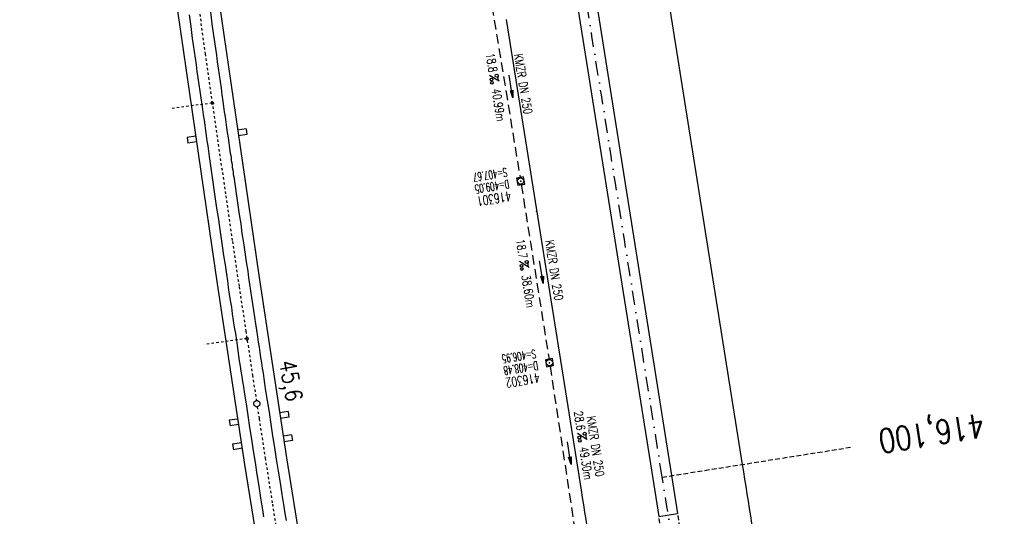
# Model space of a CAD drawing. Extents: x 447827 to 448299, y 438389 to 439851.
# Tile 15 of 21: x 447932 to 448139, y 439281 to 439385. Entities that reach past the tile are written whole.
import ezdxf
from ezdxf.enums import TextEntityAlignment as Align

# ---------------------------------------------------------------- set-up
doc = ezdxf.new("R2010")
doc.units = 0
doc.header["$LTSCALE"] = 2
doc.header["$MEASUREMENT"] = 0
for name, pattern in [('ACAD_ISO03W100', [0.5, 0.25, -0.25]), ('ACAD_ISO10W100W', [0.5, 0.25, -0.25]), ('AUSGEZOGEN', [0]), ('GESTRICH-X2', [1.5, 1, -0.5]), ('GESTRICHELT', [0.75, 0.5, -0.25]), ('STRICHPT-X3', [3, 1.5, -0.75, 0, -0.75])]:
    doc.linetypes.add(name, pattern=pattern)
doc.layers.get('0').update_dxf_attribs({"linetype": 'AUSGEZOGEN'})
for name, color, linetype in [('ACHSE', 250, 'STRICHPT-X3'), ('Bahnachse', 7, 'CONTINUOUS'), ('FBR', 8, 'CONTINUOUS'), ('Gleisachsen', 7, 'CONTINUOUS'), ('HEKTOM', 250, 'GESTRICHELT'), ('Ingenieurbauwerke', 15, 'CONTINUOUS'), ('KANAL', 7, 'GESTRICH-X2'), ('MS-UEBERFAHRT', 8, 'GESTRICHELT'), ('PFEIL', 7, 'CONTINUOUS'), ('PKT', 7, 'CONTINUOUS'), ('SCHACHTNR', 6, 'CONTINUOUS'), ('SCHSYMBOL', 7, 'AUSGEZOGEN'), ('TEXTO', 4, 'CONTINUOUS'), ('TEXTU', 4, 'CONTINUOUS')]:
    doc.layers.add(name, color=color, linetype=linetype)
doc.styles.add('ROMANS', font='romans.shx', dxfattribs={"width": 0.8})

# ---------------------------------------------------------------- blocks, each defined once
blk = doc.blocks.new('20')
blk.add_lwpolyline([(-0.75, -0.75), (0.75, -0.75), (0.75, 0.75), (-0.75, 0.75)], close=True)
blk.add_circle((0, 0), 0.676)
blk.add_point((0, 0))
blk = doc.blocks.new('PROM')
blk.add_line((1.57, 1.82), (0.02, 0.02))
for centre, radius in [((0.32, 1.51), 0.317), ((0.94, 0.29), 0.283), ((1.64, 0.29), 0.283)]:
    blk.add_circle(centre, radius)
blk.add_arc((0.99, 2.68), 1.03, 239.1414, 303.3549)
blk = doc.blocks.new('PFEIL2')
at = {"color": 0}
for p, q in [((0.88, 0), (-2.4, -0.01)), ((0.88, -0.27), (0.88, 0.28)), ((0.88, 0.28), (2.43, 0.01)), ((0.91, 0.27), (0.88, 0.26)), ((0.97, 0.26), (0.88, 0.25)), ((1.02, 0.25), (0.88, 0.23)), ((1.07, 0.24), (0.88, 0.21)), ((1.13, 0.23), (0.88, 0.19)), ((1.18, 0.22), (0.88, 0.17)), ((1.24, 0.21), (0.88, 0.15)), ((1.29, 0.21), (0.88, 0.14)), ((1.34, 0.2), (0.88, 0.12)), ((1.4, 0.19), (0.88, 0.1)), ((1.45, 0.18), (0.88, 0.08)), ((1.51, 0.17), (0.88, 0.06)), ((1.56, 0.16), (0.88, 0.04)), ((1.61, 0.15), (0.88, 0.02)), ((1.67, 0.14), (0.88, 0.01)), ((1.72, 0.13), (0.88, -0.01)), ((1.78, 0.12), (0.88, -0.03)), ((1.83, 0.11), (0.88, -0.05)), ((1.88, 0.1), (0.88, -0.07)), ((1.94, 0.09), (0.88, -0.09)), ((2.05, 0.08), (0.88, -0.12)), ((1.99, 0.08), (0.88, -0.11)), ((2.1, 0.07), (0.88, -0.14)), ((2.15, 0.06), (0.88, -0.16)), ((2.21, 0.05), (0.88, -0.18)), ((2.26, 0.04), (0.88, -0.2)), ((2.32, 0.03), (0.88, -0.22)), ((2.37, 0.02), (0.88, -0.23)), ((2.42, 0.01), (0.88, -0.25)), ((2.43, 0.01), (0.88, -0.27))]:
    blk.add_line(p, q, dxfattribs=at)

msp = doc.modelspace()

# ---------------------------------------------------------------- linework, layer by layer
at = {"layer": 'ACHSE'}
for points in [[(448051.41, 439387.64, -0.000001), (448067.12, 439288.88, -0.000002), (448074.98, 439239.5)], [(448098.55, 439091.36, 0.000001), (448108.37, 439029.64, -0.000001), (448118.19, 438967.92, -0.000001), (448122.12, 438943.23, 0.000002), (448126.05, 438918.54, 0.000007)]]:
    msp.add_lwpolyline(points, format="xyb", dxfattribs=at)
at = {"layer": 'Bahnachse', "linetype": 'ACAD_ISO10W100W'}
for p, q in [((447969.85, 439388.08), (447971.28, 439377.77)), ((447971.28, 439377.77), (447972.73, 439367.67)), ((447972.73, 439367.67), (447974.15, 439357.77)), ((447974.15, 439357.77), (447975.59, 439347.97)), ((447975.59, 439347.97), (447977, 439338.37)), ((447977, 439338.37), (447978.39, 439328.86)), ((447978.39, 439328.86), (447979.81, 439319.52)), ((447979.81, 439319.52), (447981.21, 439310.27)), ((447981.21, 439310.27), (447982.01, 439304.95)), ((447982.2, 439303.67), (447982.59, 439301.12)), ((447982.59, 439301.12), (447983.87, 439292.9)), ((447983.87, 439292.9), (447985.37, 439283.23)), ((447985.37, 439283.23), (447986.79, 439274.44))]:
    msp.add_line(p, q, dxfattribs=at)
at = {"layer": 'Bahnachse', "linetype": 'Continuous'}
msp.add_ellipse((447982.1, 439304.31), major_axis=(-0.46, 0.46), ratio=1, start_param=2.557664, end_param=8.840849, dxfattribs=at)
at = {"layer": 'FBR'}
msp.add_line((448066.41, 439280.65), (448070.36, 439281.28), dxfattribs=at)
for points in [[(448068.2, 439390.31), (448083.91, 439291.55, -0.000002), (448091.77, 439242.17), (448115.34, 439094.04), (448125.16, 439032.31), (448134.98, 438970.59, -0.000001), (448138.91, 438945.9, 0.000002), (448142.84, 438921.21, 0.000007), (448144.8, 438908.87, -0.000011), (448146.16, 438900.33, -0.000011)], [(448034.37, 439384.93), (448050.09, 439286.17, -0.000002), (448057.94, 439236.79), (448059.67, 439225.95)]]:
    msp.add_lwpolyline(points, format="xyb", dxfattribs=at)
for points in [[(448049.43, 439387.32), (448065.15, 439288.57), (448066.41, 439280.65)], [(448053.38, 439387.95), (448069.1, 439289.19), (448070.36, 439281.28)]]:
    msp.add_lwpolyline(points, dxfattribs=at)
at = {"layer": 'Gleisachsen', "linetype": 'Continuous'}
for p, q in [((447972.36, 439386.55), (447972.7, 439384.07)), ((447967.89, 439385.96), (447968.24, 439383.48)), ((447972.7, 439384.07), (447973.04, 439381.59)), ((447968.24, 439383.48), (447968.58, 439381)), ((447968.58, 439381), (447968.77, 439379.61)), ((447973.04, 439381.59), (447973.23, 439380.25)), ((447973.23, 439380.25), (447973.43, 439378.87)), ((447968.77, 439379.61), (447968.97, 439378.22)), ((447968.97, 439378.22), (447969.17, 439376.84)), ((447973.43, 439378.87), (447973.62, 439377.48)), ((447969.17, 439376.84), (447969.36, 439375.45)), ((447973.62, 439377.48), (447973.82, 439376.09)), ((447973.82, 439376.09), (447974.02, 439374.71)), ((447969.36, 439375.45), (447969.56, 439374.06)), ((447969.56, 439374.06), (447969.76, 439372.68)), ((447974.02, 439374.71), (447974.21, 439373.32)), ((447969.76, 439372.68), (447969.95, 439371.29)), ((447974.21, 439373.32), (447974.41, 439371.93)), ((447974.41, 439371.93), (447974.61, 439370.55)), ((447969.95, 439371.29), (447970.15, 439369.9)), ((447970.15, 439369.9), (447970.35, 439368.52)), ((447974.61, 439370.55), (447974.8, 439369.16)), ((447970.35, 439368.52), (447970.54, 439367.13)), ((447974.8, 439369.16), (447975, 439367.77)), ((447975, 439367.77), (447975.15, 439366.68)), ((447970.54, 439367.13), (447970.69, 439366.04)), ((447970.69, 439366.04), (447970.83, 439364.94)), ((447975.15, 439366.68), (447975.29, 439365.59)), ((447975.29, 439365.59), (447975.48, 439364.51)), ((447970.83, 439364.94), (447971.03, 439363.86)), ((447971.03, 439363.86), (447971.17, 439362.77)), ((447975.48, 439364.51), (447975.63, 439363.41)), ((447975.63, 439363.41), (447975.77, 439362.32)), ((447971.17, 439362.77), (447971.31, 439361.68)), ((447971.31, 439361.68), (447971.46, 439360.59)), ((447975.77, 439362.32), (447975.92, 439361.23)), ((447975.92, 439361.23), (447976.11, 439360.15)), ((447971.46, 439360.59), (447971.65, 439359.5)), ((447971.65, 439359.5), (447971.8, 439358.41)), ((447976.11, 439360.15), (447976.25, 439359.06)), ((447971.8, 439358.41), (447971.94, 439357.32)), ((447971.94, 439357.32), (447972.08, 439356.23)), ((447976.25, 439359.06), (447976.4, 439357.96)), ((447976.4, 439357.96), (447976.54, 439356.87)), ((447972.08, 439356.23), (447972.17, 439355.74)), ((447972.17, 439355.74), (447972.26, 439355.24)), ((447972.26, 439355.24), (447972.3, 439354.74)), ((447976.54, 439356.87), (447976.63, 439356.38)), ((447976.63, 439356.38), (447976.72, 439355.89)), ((447976.72, 439355.89), (447976.76, 439355.39)), ((447976.76, 439355.39), (447976.84, 439354.89)), ((447972.3, 439354.74), (447972.39, 439354.25)), ((447972.39, 439354.25), (447972.47, 439353.76)), ((447972.47, 439353.76), (447972.51, 439353.26)), ((447972.51, 439353.26), (447972.6, 439352.77)), ((447976.84, 439354.89), (447976.93, 439354.4)), ((447976.93, 439354.4), (447976.97, 439353.9)), ((447976.97, 439353.9), (447977.06, 439353.41)), ((447977.06, 439353.41), (447977.15, 439352.92)), ((447972.6, 439352.77), (447972.69, 439352.27)), ((447972.69, 439352.27), (447972.73, 439351.77)), ((447972.73, 439351.77), (447972.82, 439351.28)), ((447972.82, 439351.28), (447973.12, 439349.3)), ((447977.15, 439352.92), (447977.18, 439352.42)), ((447977.18, 439352.42), (447977.27, 439351.92)), ((447977.27, 439351.92), (447977.57, 439349.95)), ((447973.12, 439349.3), (447973.37, 439347.32)), ((447977.57, 439349.95), (447977.83, 439347.96)), ((447973.37, 439347.32), (447973.67, 439345.34)), ((447977.83, 439347.96), (447978.13, 439345.98)), ((447973.67, 439345.34), (447973.98, 439343.36)), ((447978.13, 439345.98), (447978.43, 439344)), ((447973.98, 439343.36), (447974.28, 439341.38)), ((447978.43, 439344), (447978.73, 439342.03)), ((447974.28, 439341.38), (447974.53, 439339.4)), ((447978.73, 439342.03), (447978.99, 439340.04)), ((447974.53, 439339.4), (447974.83, 439337.42)), ((447978.99, 439340.04), (447979.29, 439338.06)), ((447974.83, 439337.42), (447975.14, 439335.44)), ((447979.29, 439338.06), (447979.59, 439336.09)), ((447975.14, 439335.44), (447975.44, 439333.46)), ((447979.59, 439336.09), (447979.89, 439334.11)), ((447975.44, 439333.46), (447975.74, 439331.49)), ((447979.89, 439334.11), (447980.2, 439332.13)), ((447975.74, 439331.49), (447975.94, 439330.1)), ((447980.2, 439332.13), (447980.39, 439330.74)), ((447980.39, 439330.74), (447980.59, 439329.36)), ((447975.94, 439330.1), (447976.13, 439328.71)), ((447976.13, 439328.71), (447976.33, 439327.33)), ((447980.59, 439329.36), (447980.79, 439327.97)), ((447976.33, 439327.33), (447976.53, 439325.94)), ((447980.79, 439327.97), (447980.98, 439326.58)), ((447980.98, 439326.58), (447981.22, 439325.25)), ((447976.53, 439325.94), (447976.77, 439324.56)), ((447976.77, 439324.56), (447976.97, 439323.17)), ((447981.22, 439325.25), (447981.42, 439323.87)), ((447976.97, 439323.17), (447977.17, 439321.79)), ((447981.42, 439323.87), (447981.62, 439322.48)), ((447981.62, 439322.48), (447981.81, 439321.09)), ((447977.17, 439321.79), (447977.37, 439320.4)), ((447977.37, 439320.4), (447977.61, 439319.02)), ((447981.81, 439321.09), (447982.06, 439319.71)), ((447977.61, 439319.02), (447977.81, 439317.63)), ((447982.06, 439319.71), (447982.26, 439318.33)), ((447982.26, 439318.33), (447982.4, 439317.24)), ((447977.81, 439317.63), (447977.95, 439316.54)), ((447977.95, 439316.54), (447978.15, 439315.46)), ((447982.4, 439317.24), (447982.59, 439316.15)), ((447982.59, 439316.15), (447982.74, 439315.06)), ((447978.15, 439315.46), (447978.29, 439314.37)), ((447978.29, 439314.37), (447978.43, 439313.28)), ((447982.74, 439315.06), (447982.88, 439313.97)), ((447982.88, 439313.97), (447983.07, 439312.89)), ((447978.43, 439313.28), (447978.63, 439312.19)), ((447978.63, 439312.19), (447978.77, 439311.1)), ((447983.07, 439312.89), (447983.22, 439311.79)), ((447983.22, 439311.79), (447983.41, 439310.71)), ((447978.77, 439311.1), (447978.96, 439310.02)), ((447978.96, 439310.02), (447979.11, 439308.93)), ((447983.41, 439310.71), (447983.56, 439309.62)), ((447983.56, 439309.62), (447983.75, 439308.54)), ((447979.11, 439308.93), (447979.3, 439307.84)), ((447979.3, 439307.84), (447979.45, 439306.75)), ((447983.75, 439308.54), (447983.89, 439307.45)), ((447979.45, 439306.75), (447979.84, 439304.28)), ((447983.89, 439307.45), (447984.28, 439304.98)), ((447979.84, 439304.28), (447980.23, 439301.81)), ((447984.28, 439304.98), (447984.67, 439302.51)), ((447980.23, 439301.81), (447980.57, 439299.33)), ((447984.67, 439302.51), (447985.02, 439300.03)), ((447980.57, 439299.33), (447980.96, 439296.86)), ((447985.02, 439300.03), (447985.41, 439297.56)), ((447985.41, 439297.56), (447985.8, 439295.09)), ((447980.96, 439296.86), (447981.35, 439294.39)), ((447981.35, 439294.39), (447981.74, 439291.92)), ((447985.8, 439295.09), (447986.19, 439292.62)), ((447981.74, 439291.92), (447982.13, 439289.46)), ((447986.19, 439292.62), (447986.58, 439290.15)), ((447982.13, 439289.46), (447982.52, 439286.99)), ((447986.58, 439290.15), (447986.97, 439287.68)), ((447982.52, 439286.99), (447982.91, 439284.52)), ((447986.97, 439287.68), (447987.36, 439285.21)), ((447987.36, 439285.21), (447987.75, 439282.74)), ((447982.91, 439284.52), (447983.3, 439282.05)), ((447983.3, 439282.05), (447983.51, 439280.56)), ((447987.75, 439282.74), (447987.96, 439281.25)), ((447987.96, 439281.25), (447988.23, 439279.78))]:
    msp.add_line(p, q, dxfattribs=at)
at = {"layer": 'HEKTOM'}
msp.add_line((448067.13, 439288.88), (448106.63, 439295.16), dxfattribs=at)
at = {"layer": 'Ingenieurbauwerke', "linetype": 'Continuous'}
for p, q in [((447974.24, 439388.49), (447978.59, 439358.21)), ((447965.43, 439387.26), (447969.78, 439356.93)), ((447972.54, 439367.58), (447972.94, 439367.64)), ((447972.54, 439367.58), (447972.6, 439367.19)), ((447972.94, 439367.64), (447973, 439367.25)), ((447972.6, 439367.19), (447973, 439367.25)), ((447979.86, 439362), (447978.07, 439361.75)), ((447979.86, 439362), (447980.03, 439360.81)), ((447969.26, 439360.47), (447967.48, 439360.21)), ((447967.48, 439360.21), (447967.65, 439359.02)), ((447969.43, 439359.28), (447967.65, 439359.02)), ((447980.03, 439360.81), (447978.24, 439360.56)), ((447978.59, 439358.21), (447982.61, 439330.79)), ((447969.78, 439356.93), (447973.81, 439329.48)), ((447982.61, 439330.79), (447988.33, 439292.9)), ((447973.81, 439329.48), (447979.53, 439291.53)), ((447979.82, 439318.11), (447980.22, 439318.17)), ((447979.82, 439318.11), (447979.88, 439317.72)), ((447980.22, 439318.17), (447980.27, 439317.78)), ((447979.88, 439317.72), (447980.27, 439317.78)), ((447988.67, 439302.68), (447986.89, 439302.41)), ((447988.85, 439301.5), (447987.08, 439301.22)), ((447988.67, 439302.68), (447988.85, 439301.5)), ((447978.09, 439301.08), (447976.31, 439300.81)), ((447976.31, 439300.81), (447976.5, 439299.62)), ((447978.27, 439299.9), (447976.5, 439299.62)), ((447989.39, 439297.73), (447987.67, 439297.47)), ((447989.39, 439297.73), (447989.57, 439296.55)), ((447978.87, 439296.11), (447977.02, 439295.83)), ((447977.02, 439295.83), (447977.21, 439294.64)), ((447989.57, 439296.55), (447987.86, 439296.28)), ((447979.06, 439294.93), (447977.21, 439294.64)), ((447979.53, 439291.53), (447986.68, 439247.11)), ((447988.33, 439292.9), (447995.47, 439248.55))]:
    msp.add_line(p, q, dxfattribs=at)
at = {"layer": 'Ingenieurbauwerke', "linetype": 'ACAD_ISO03W100'}
for p, q in [((447972.77, 439367.42), (447964.1, 439366.23)), ((447980.05, 439317.95), (447971.12, 439316.73))]:
    msp.add_line(p, q, dxfattribs=at)
at = {"layer": 'KANAL'}
for p, q in [((448030.94, 439390.75), (448037.31, 439351.78)), ((448037.56, 439350.31), (448043.38, 439313.66)), ((448043.59, 439312.19), (448050.75, 439264.91))]:
    msp.add_line(p, q, dxfattribs=at)
at = {"layer": 'MS-UEBERFAHRT'}
for points in [[(448070.36, 439281.28, -0.000001), (448076.96, 439239.82), (448080.84, 439215.39)], [(448066.41, 439280.65, -0.000001), (448073, 439239.19), (448087.98, 439145.1, 0.000001)]]:
    msp.add_lwpolyline(points, format="xyb", dxfattribs=at)
at = {"layer": 'PKT'}
msp.add_point((448040.74, 439344.75), dxfattribs=at)

# ---------------------------------------------------------------- block references
at = {"layer": 'PFEIL'}
for p, rotation in [((448035.4, 439370.92), 279.3129999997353), ((448041.78, 439331.9), 279.0025999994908), ((448047.63, 439293.95), 278.6161000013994)]:
    msp.add_blockref('PFEIL2', p, dxfattribs=dict(at, rotation=rotation))
at = {"layer": 'SCHSYMBOL', "rotation": 279.0410999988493}
for p in [(448037.44, 439351.04), (448043.48, 439312.91)]:
    msp.add_blockref('20', p, dxfattribs=at)
at = {"layer": 'TEXTU'}
for p, rotation in [((448030.87, 439373.24), 279.3129999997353), ((448037.16, 439334.15), 279.0025999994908), ((448049.31, 439298.08), 278.6161000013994)]:
    msp.add_blockref('PROM', p, dxfattribs=dict(at, rotation=rotation))

# ---------------------------------------------------------------- texts
at = {"layer": 'Bahnachse', "linetype": 'Continuous', "style": 'ROMANS', "oblique": 360, "width": 0.8334}
msp.add_text('45,6', height=3.5, rotation=280.275, dxfattribs=at).set_placement((447986.78, 439313.14))
at = {"layer": 'HEKTOM', "style": 'ROMANS', "width": 0.8}
msp.add_text('416,100', height=5, rotation=189.0411, dxfattribs=at).set_placement((448134.22, 439302.28))
at = {"layer": 'SCHACHTNR', "style": 'ROMANS'}
for s, height, width, p in [('S=407.67', 1.8, 0.6, (448034.47, 439353.81)), ('D=409.05', 1.8, 0.6, (448034.88, 439351.34)), ('416301', 2, 0.7, (448035.25, 439348.88)), ('S=406.95', 1.8, 0.6, (448040.5, 439315.69)), ('D=408.48', 1.8, 0.6, (448040.91, 439313.22)), ('416302', 2, 0.7, (448041.28, 439310.75))]:
    msp.add_text(s, height=height, rotation=189.0411, dxfattribs=dict(at, width=width)).set_placement(p)
at = {"layer": 'TEXTO', "style": 'ROMANS', "width": 0.75}
for rotation, p in [(279.313, (448037.09, 439371.29)), (279.0026, (448043.59, 439332.17)), (278.6161, (448052.25, 439295.22))]:
    msp.add_text('KMZR DN 250', height=1.8, rotation=rotation, dxfattribs=at).set_placement(p, align=Align.CENTER)
at = {"layer": 'TEXTU', "style": 'ROMANS', "width": 0.75}
for s, rotation, p in [('18.8', 279.313, (448030.13, 439377.75)), ('40.99m', 279.313, (448031.35, 439370.28)), ('18.7', 279.0026, (448036.45, 439338.68)), ('38.60m', 279.0026, (448037.63, 439331.18)), ('28.6', 278.6161, (448048.62, 439302.6)), ('49.30m', 278.6161, (448049.74, 439295.1))]:
    msp.add_text(s, height=1.8, rotation=rotation, dxfattribs=at).set_placement(p)

doc.saveas('drawing.dxf')
